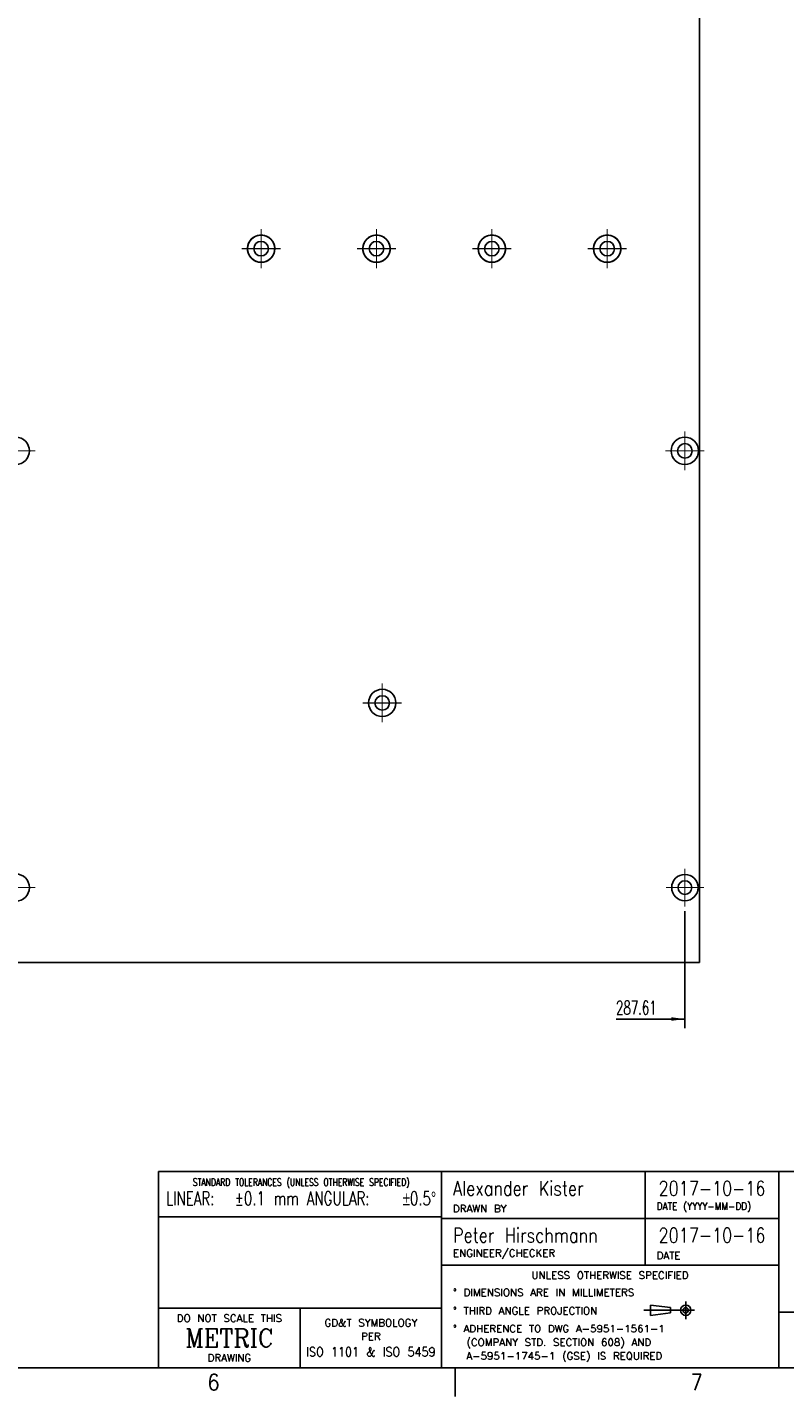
# Model space of a CAD drawing. Header units: inches. Extents: x -1475 to -634, y -1313 to -719.
# Tile 3 of 4: x -936 to -769, y -1313 to -1012. Entities that reach past the tile are written whole.
import ezdxf

# ---------------------------------------------------------------- set-up
doc = ezdxf.new("R2010")
doc.units = ezdxf.units.IN
doc.linetypes.add('DOT_CENTER', pattern=[14, 12, -1, 0, -1])
doc.layers.add('1', color=7, linetype='Continuous')
doc.styles.add('CONVERTER_11', font='txt.shx', dxfattribs={"width": 0.72})
doc.styles.add('CONVERTER_12', font='txt.shx', dxfattribs={"width": 0.63})
doc.styles.add('CONVERTER_13', font='txt.shx', dxfattribs={"width": 1.035})
doc.styles.add('CONVERTER_16', font='txt.shx', dxfattribs={"width": 0.765})
doc.styles.add('CONVERTER_18', font='txt.shx', dxfattribs={"width": 0.81})
doc.styles.add('CONVERTER_19', font='txt.shx', dxfattribs={"width": 0.9})
doc.styles.add('CONVERTER_20', font='complex.shx', dxfattribs={"width": 0.95})

# ---------------------------------------------------------------- blocks, each defined once
blk = doc.blocks.new('PCB2__1', base_point=(-1369.63000007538, -1217.42999999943))
at = {"color": 7, "linetype": 'Continuous'}
for p, q in [((-787.9700000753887, -1217.429926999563), (-787.9700000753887, -788.1700729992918)), ((-1068.07114218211, -1217.429999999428), (-787.9700000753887, -1217.42999999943)), ((-787.9700000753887, -1217.42999999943), (-787.9700000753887, -1217.429926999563))]:
    blk.add_line(p, q, dxfattribs=at)
for centre, radius in [((-884.4899997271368, -1060.299999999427), 1.600000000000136), ((-859.0899997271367, -1060.299999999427), 1.600000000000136), ((-833.6899997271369, -1060.299999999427), 1.600000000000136), ((-808.2899997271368, -1060.299999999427), 1.600000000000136), ((-938.5100000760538, -1104.799999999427), 3.00000000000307), ((-791.1900000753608, -1104.799999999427), 3.000000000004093), ((-791.1900000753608, -1104.799999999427), 1.600000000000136), ((-857.8200000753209, -1160.279999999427), 3.000000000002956), ((-857.8200000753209, -1160.279999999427), 1.599999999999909), ((-938.5100000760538, -1200.919999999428), 3.00000000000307), ((-791.1900000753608, -1200.919999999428), 2.900000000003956), ((-791.1900000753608, -1200.919999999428), 1.5)]:
    blk.add_circle(centre, radius, dxfattribs=at)
for centre, radius, start, end in [((-884.4899997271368, -1060.299999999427), 3.000000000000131, 104.8351115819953, 75.16488841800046), ((-884.4899997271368, -1060.299999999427), 3.000000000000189, 75.16488841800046, 104.8351115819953), ((-859.0899997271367, -1060.299999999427), 3.000000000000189, 104.8351115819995, 75.16488841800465), ((-859.0899997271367, -1060.299999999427), 3.000000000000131, 75.16488841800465, 104.8351115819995), ((-833.6899997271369, -1060.299999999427), 3.000000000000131, 104.8351115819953, 75.16488841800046), ((-833.6899997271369, -1060.299999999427), 3.000000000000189, 75.16488841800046, 104.8351115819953), ((-808.2899997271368, -1060.299999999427), 3.000000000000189, 104.8351115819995, 75.16488841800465), ((-808.2899997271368, -1060.299999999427), 3.000000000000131, 75.16488841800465, 104.8351115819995)]:
    blk.add_arc(centre, radius, start, end, dxfattribs=at)
at = {"layer": '1', "color": 1, "linetype": 'DOT_CENTER', "const_width": 0.25}
for points in [[(-791.1900000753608, -1196.729999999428), (-791.1900000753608, -1205.109999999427)], [(-787.000000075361, -1200.919999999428), (-795.3800000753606, -1200.919999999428)]]:
    blk.add_lwpolyline(points, dxfattribs=at)
blk = doc.blocks.new('E8021-96540__2', base_point=(-1369.63000007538, -1217.42999999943))
blk.add_blockref('PCB2__1', (-1369.63000007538, -1217.42999999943))
blk = doc.blocks.new('*D40')
at = {"layer": '1', "color": 3, "linetype": 'Continuous'}
for p, q in [((-791.1900000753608, -1206.109999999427), (-791.1900000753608, -1231.848845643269)), ((-791.1900000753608, -1229.848845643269), (-806.3331971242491, -1229.848845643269))]:
    blk.add_line(p, q, dxfattribs=at)
at = {"layer": '1', "color": 3}
blk.add_solid([(-794.1900000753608, -1230.243803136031), (-794.1900000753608, -1229.453888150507), (-791.1900000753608, -1229.848845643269)], dxfattribs=at)
at = {"layer": '1', "color": 3, "insert": (-806.3331971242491, -1228.848845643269), "char_height": 3, "attachment_point": 7, "rotation": 0.00013888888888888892, "line_spacing_factor": 0.60024009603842, "style": 'CONVERTER_12'}
blk.add_mtext('287.61', dxfattribs=at)
blk = doc.blocks.new('Front1', base_point=(-1078.800000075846, -1002.79999999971))
at = {"layer": '1', "color": 1, "linetype": 'DOT_CENTER', "const_width": 0.25}
for points in [[(-884.4899997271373, -1055.999999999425), (-884.4899997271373, -1064.599999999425)], [(-859.0899997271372, -1055.999999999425), (-859.0899997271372, -1064.599999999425)], [(-833.6899997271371, -1055.999999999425), (-833.6899997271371, -1064.599999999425)], [(-808.289999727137, -1055.999999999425), (-808.289999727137, -1064.599999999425)], [(-880.1899997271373, -1060.299999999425), (-888.7899997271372, -1060.299999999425)], [(-854.7899997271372, -1060.299999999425), (-863.3899997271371, -1060.299999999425)], [(-829.3899997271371, -1060.299999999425), (-837.989999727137, -1060.299999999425)], [(-803.989999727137, -1060.299999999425), (-812.589999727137, -1060.299999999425)], [(-791.1900000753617, -1100.499999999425), (-791.1900000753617, -1109.099999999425)], [(-934.2100000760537, -1104.799999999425), (-942.8100000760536, -1104.799999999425)], [(-786.8900000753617, -1104.799999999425), (-795.4900000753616, -1104.799999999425)], [(-857.8200000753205, -1155.979999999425), (-857.8200000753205, -1164.579999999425)], [(-853.5200000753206, -1160.279999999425), (-862.1200000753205, -1160.279999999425)], [(-934.2100000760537, -1200.919999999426), (-942.8100000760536, -1200.919999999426)]]:
    blk.add_lwpolyline(points, dxfattribs=at)
at = {"layer": '1', "color": 7, "linetype": 'Continuous'}
for centre in [(-884.4899997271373, -1060.299999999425), (-859.0899997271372, -1060.299999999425), (-833.6899997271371, -1060.299999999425), (-808.289999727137, -1060.299999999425), (-938.5100000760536, -1104.799999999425), (-791.1900000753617, -1104.799999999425), (-857.8200000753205, -1160.279999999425), (-938.5100000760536, -1200.919999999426)]:
    blk.add_circle(centre, 3, dxfattribs=at)
blk.add_blockref('E8021-96540__2', (-1369.63000007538, -1217.42999999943))
at = {"layer": '1'}
blk.add_blockref('*D40', (0, 0), dxfattribs=at)
blk = doc.blocks.new('Tolerance_Block__3', base_point=(-875.8989477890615, -1278.460507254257))
at = {"layer": '1', "color": 7, "linetype": 'Continuous'}
blk.add_line((-906.9023074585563, -1273.367046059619), (-844.9023074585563, -1273.367046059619), dxfattribs=at)
at = {"color": 4}
for s, insert, char_height, attachment_point, line_spacing_factor, style in [('STANDARD TOLERANCES (UNLESS OTHERWISE SPECIFIED)', (-875.6901013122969, -1264.960507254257), 1.6, 2, 0.90036014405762, 'CONVERTER_16'), ('LINEAR:\\P ', (-905.4230645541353, -1267.842360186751), 3, 1, 1.20048019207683, 'CONVERTER_11'), ('ANGULAR:', (-874.4230645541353, -1267.842360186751), 3, 1, 1.20048019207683, 'CONVERTER_11')]:
    blk.add_mtext(s, dxfattribs=dict(at, insert=insert, char_height=char_height, attachment_point=attachment_point, line_spacing_factor=line_spacing_factor, style=style))
at = {"color": 3, "char_height": 3, "attachment_point": 1, "line_spacing_factor": 1.20048019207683, "style": 'CONVERTER_11'}
for s, insert in [('±0.1 mm\\P ', (-890.3159833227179, -1267.842360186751)), ('{\\Fgdt;`}0.5{\\Fgdt;~}', (-853.3159833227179, -1267.842360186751))]:
    blk.add_mtext(s, dxfattribs=dict(at, insert=insert))
blk = doc.blocks.new('Drawing_Grid_Zones__6', base_point=(-1468.653947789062, -1306.605507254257))
at = {"layer": '1', "color": 4, "linetype": 'Continuous'}
blk.add_line((-841.7789477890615, -1306.605507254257), (-841.7789477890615, -1312.955507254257), dxfattribs=at)
at = {"layer": '1', "color": 4, "char_height": 3.5, "attachment_point": 5, "line_spacing_factor": 1.08043217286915, "style": 'CONVERTER_19'}
for s, insert in [('6', (-894.9601977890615, -1309.780507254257)), ('7', (-788.5976977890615, -1309.780507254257))]:
    blk.add_mtext(s, dxfattribs=dict(at, insert=insert))
blk = doc.blocks.new('A1_Size_Advantest_Frame__7', base_point=(-1468.653947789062, -1306.605507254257))
at = {"color": 7, "linetype": 'Continuous'}
for p, q in [((-907.0539477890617, -1263.411757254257), (-907.0539477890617, -1306.605507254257)), ((-907.0539477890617, -1263.411757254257), (-844.7445727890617, -1263.411757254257)), ((-844.7445727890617, -1263.411757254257), (-844.7445727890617, -1306.605507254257)), ((-844.7445727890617, -1263.411757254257), (-640.3539477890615, -1263.411757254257)), ((-770.5133227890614, -1306.605507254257), (-770.5133227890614, -1263.411757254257)), ((-704.2508227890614, -1294.368007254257), (-770.5133227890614, -1294.368007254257))]:
    blk.add_line(p, q, dxfattribs=at)
at = {"color": 4, "linetype": 'Continuous'}
for p, q in [((-799.9133227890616, -1263.411757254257), (-799.9133227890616, -1284.049257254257)), ((-770.5133227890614, -1273.730507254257), (-844.7445727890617, -1273.730507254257)), ((-844.8351977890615, -1284.049257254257), (-770.5133227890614, -1284.049257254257)), ((-798.735515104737, -1292.79885506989), (-794.3735359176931, -1293.371312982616)), ((-798.735515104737, -1295.10285506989), (-798.735515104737, -1292.79885506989)), ((-907.0539477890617, -1293.508632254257), (-844.7445727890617, -1293.508632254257)), ((-875.8992602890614, -1293.508632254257), (-875.8992602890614, -1306.605507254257)), ((-794.3735359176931, -1294.523795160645), (-798.735515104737, -1295.10285506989)), ((-794.3735359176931, -1293.371312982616), (-794.3735359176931, -1294.523795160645))]:
    blk.add_line(p, q, dxfattribs=at)
at = {"color": 4, "linetype": 'DOT_CENTER'}
for p, q in [((-791.0076869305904, -1291.989711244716), (-791.0076869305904, -1295.911998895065)), ((-800.2141521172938, -1293.95085506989), (-792.9688307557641, -1293.95085506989)), ((-792.9688307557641, -1293.95085506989), (-789.0465431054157, -1293.95085506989))]:
    blk.add_line(p, q, dxfattribs=at)
at = {"color": 4, "linetype": 'Continuous'}
for radius in [1.152000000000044, 0.5795420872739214]:
    blk.add_circle((-791.0076869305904, -1293.95085506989), radius, dxfattribs=at)
at = {"layer": '1', "color": 7, "linetype": 'Continuous'}
blk.add_line((-1465.653947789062, -1306.605507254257), (-643.3539477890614, -1306.605507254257), dxfattribs=at)
blk.add_blockref('Tolerance_Block__3', (-875.8989477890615, -1278.460507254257))
at = {"layer": '1'}
blk.add_blockref('Drawing_Grid_Zones__6', (-1468.653947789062, -1306.605507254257), dxfattribs=at)
at = {"color": 3, "char_height": 3.2, "line_spacing_factor": 1.02040816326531, "style": 'CONVERTER_18'}
for s, insert, attachment_point in [('Alexander Kister', (-842.2445727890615, -1267.122482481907), 4), ('2017-10-16', (-785.2133227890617, -1267.122482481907), 5), ('Peter Hirschmann', (-842.2445727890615, -1277.441232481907), 4), ('2017-10-16', (-785.2133227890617, -1277.441232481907), 5)]:
    blk.add_mtext(s, dxfattribs=dict(at, insert=insert, attachment_point=attachment_point))
at = {"color": 4}
for s, insert, char_height, attachment_point, line_spacing_factor, style in [('DRAWN BY', (-842.2445727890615, -1272.380507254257), 1.6, 7, 1.12545018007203, 'CONVERTER_13'), ('DATE (YYYY-MM-DD)', (-797.4133227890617, -1272.380507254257), 1.6, 7, 1.12545018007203, 'CONVERTER_19'), ('ENGINEER/CHECKER', (-842.2445727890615, -1282.699257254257), 1.6, 7, 1.12545018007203, 'CONVERTER_13'), ('DATE', (-797.4133227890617, -1282.699257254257), 1.6, 7, 1.12545018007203, 'CONVERTER_13'), ('UNLESS OTHERWISE SPECIFIED', (-807.6742602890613, -1285.449257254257), 1.6, 2, 1.12545018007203, 'CONVERTER_13'), ('%%d DIMENSIONS ARE IN MILLIMETERS', (-842.2445727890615, -1289.222498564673), 1.6, 1, 1.12545018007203, 'CONVERTER_13'), ('DO NOT SCALE THIS', (-891.4766040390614, -1294.908632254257), 1.6, 2, 1.12545018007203, 'CONVERTER_13'), ('%%d THIRD ANGLE PROJECTION', (-842.2445727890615, -1293.26085506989), 1.6, 1, 1.12545018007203, 'CONVERTER_13'), ('METRIC', (-891.4766040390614, -1300.057069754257), 4, 5, 1.32052821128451, 'CONVERTER_20'), ('GD&T SYMBOLOGY', (-860.3219165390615, -1295.908632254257), 1.6, 2, 1.12545018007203, 'CONVERTER_13'), ('%%d ADHERENCE TO DWG A-5951-1561-1\\P  (COMPANY STD. SECTION 608) AND\\P  A-5951-1745-1 (GSE) IS REQUIRED', (-842.2445727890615, -1297.199211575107), 1.6, 1, 1.12545018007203, 'CONVERTER_13'), ('ISO 1101 & ISO 5459', (-860.3219165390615, -1304.105507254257), 2, 8, 0.90036014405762, 'CONVERTER_19'), ('PER', (-860.3219165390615, -1298.908632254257), 1.6, 2, 0.90036014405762, 'CONVERTER_13'), ('DRAWING', (-891.4766040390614, -1305.205507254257), 1.6, 8, 1.12545018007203, 'CONVERTER_13')]:
    blk.add_mtext(s, dxfattribs=dict(at, insert=insert, char_height=char_height, attachment_point=attachment_point, line_spacing_factor=line_spacing_factor, style=style))

msp = doc.modelspace()

# ---------------------------------------------------------------- block references
for name, p in [('A1_Size_Advantest_Frame__7', (-1468.653947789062, -1306.605507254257)), ('Front1', (-1078.800000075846, -1002.79999999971))]:
    msp.add_blockref(name, p)

doc.saveas('drawing.dxf')
